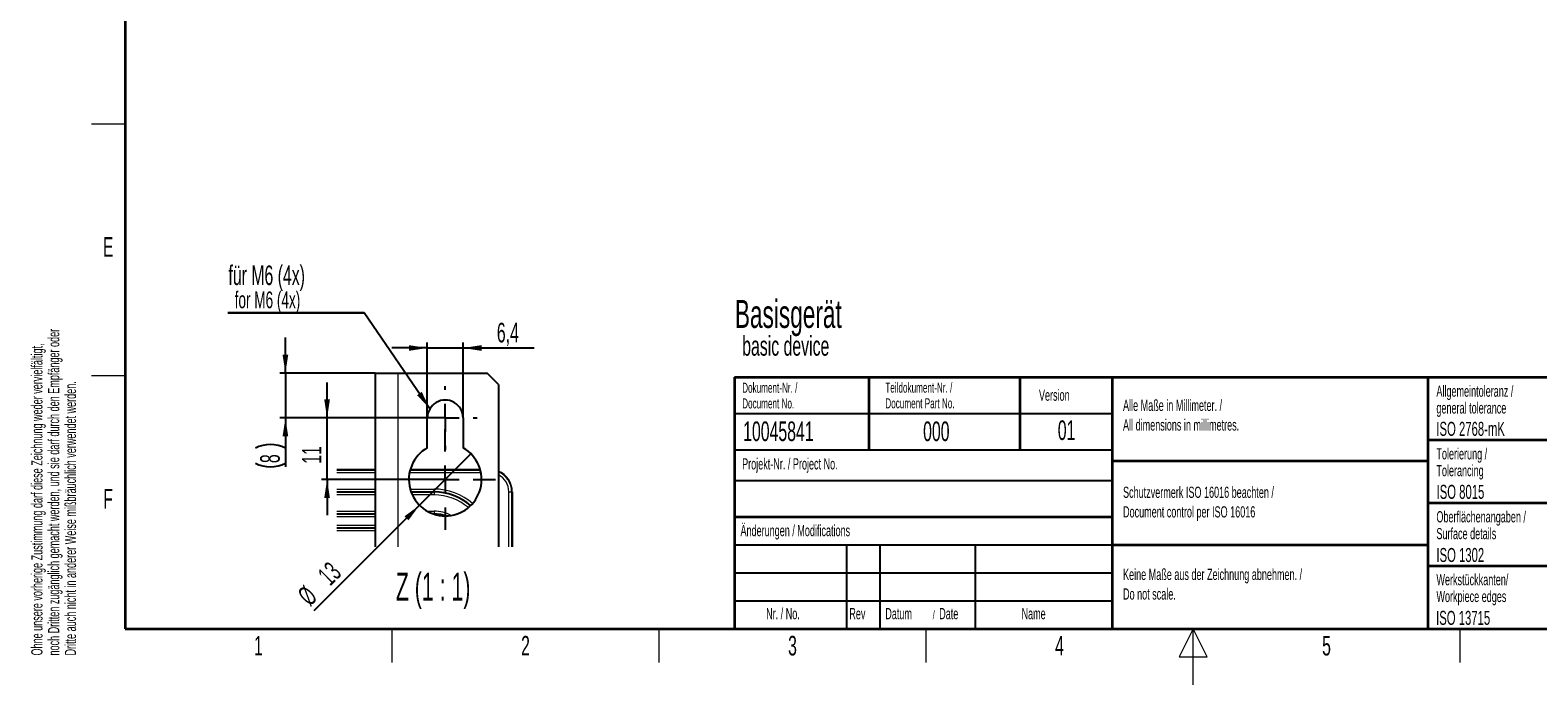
# Model space of a CAD drawing. Header units: millimetres. Extents: x 5 to 418, y 2 to 292.
# Tile 1 of 53: x 9 to 279, y 2 to 119. Entities that reach past the tile are written whole.
import ezdxf

# ---------------------------------------------------------------- set-up
doc = ezdxf.new("R2010")
doc.units = ezdxf.units.MM
doc.layers.add('SLD-0', color=7, linetype='Continuous')
doc.styles.add('SLDTEXTSTYLE0', font='TXT', dxfattribs={"width": 0.605})
doc.styles.add('SLDTEXTSTYLE2', font='TXT', dxfattribs={"width": 0.57})
doc.dimstyles.new('SLDDIMSTYLE3', dxfattribs={"dimtxt": 3.5, "dimasz": 3.302, "dimexe": 0, "dimexo": 0.0625, "dimgap": 0.875, "dimtad": 1, "dimrnd": 1e-09, "dimzin": 12, "dimdsep": 46, "dimtxsty": 'SLDTEXTSTYLE0', "dimsah": 1, "dimcen": 0.09, "dimadec": 0, "dimazin": 3, "dimtfac": 1, "dimtmove": 0, "dimatfit": 0, "dimfxl": 1, "dimfrac": 2, "dimtolj": 1, "dimtzin": 12, "dimarcsym": 0})
doc.dimstyles.new('SLDDIMSTYLE4', dxfattribs={"dimtxt": 3.5, "dimasz": 3.302, "dimexe": 0, "dimexo": 0.0625, "dimgap": 0.875, "dimtad": 1, "dimrnd": 1e-09, "dimzin": 12, "dimdsep": 46, "dimtxsty": 'SLDTEXTSTYLE0', "dimblk1": 'NONE', "dimsah": 1, "dimcen": 0, "dimadec": 0, "dimazin": 3, "dimtfac": 1, "dimtmove": 0, "dimatfit": 3, "dimldrblk": 'NONE', "dimfxl": 1, "dimfrac": 2, "dimtolj": 1, "dimtzin": 12, "dimarcsym": 0})

# ---------------------------------------------------------------- blocks, each defined once
blk = doc.blocks.new('SW_NOTE_0')
at = {"layer": 'SLD-0', "color": 0, "attachment_point": 1, "style": 'SLDTEXTSTYLE0'}
for s, insert, char_height in [('Basisgerät', (0, 6.45), 5), ('basic device', (1.31, -0.02), 3.5)]:
    blk.add_mtext(s, dxfattribs=dict(at, insert=insert, char_height=char_height))
blk = doc.blocks.new('SW_NOTE_0_2')
at = {"layer": 'SLD-0', "color": 0, "char_height": 2, "attachment_point": 1, "rotation": 90, "style": 'SLDTEXTSTYLE0'}
for s, insert in [('noch Dritten zugänglich gemacht werden, und sie darf durch den Empfänger oder', (0.42, 0)), ('Ohne unsere vorherige Zustimmung darf diese Zeichnung weder vervielfältigt,', (-2.58, 0)), ('Dritte auch nicht in anderer Weise mißbräuchlich verwendet werden.', (3.42, 0))]:
    blk.add_mtext(s, dxfattribs=dict(at, insert=insert))
blk = doc.blocks.new('SW_NOTE_0_3')
at = {"layer": 'SLD-0', "color": 0, "attachment_point": 1, "style": 'SLDTEXTSTYLE0'}
for s, insert, char_height in [('Datum', (0, 2.58), 2), ('/', (8.48, 2.08), 1.5), ('Date', (9.64, 2.58), 2)]:
    blk.add_mtext(s, dxfattribs=dict(at, insert=insert, char_height=char_height))
blk = doc.blocks.new('SW_NOTE_0_4')
at = {"layer": 'SLD-0', "color": 0, "char_height": 2, "attachment_point": 1, "style": 'SLDTEXTSTYLE0'}
for s, insert in [('Alle Maße in Millimeter. /', (0, 2.58)), ('All dimensions in millimetres.', (0, -0.92))]:
    blk.add_mtext(s, dxfattribs=dict(at, insert=insert))
blk = doc.blocks.new('SW_NOTE_0_5')
at = {"layer": 'SLD-0', "color": 0, "char_height": 1.8, "attachment_point": 1, "style": 'SLDTEXTSTYLE0'}
for s, insert in [('Teildokument-Nr. /', (0, 2.32)), ('Document Part No.', (0, -0.48))]:
    blk.add_mtext(s, dxfattribs=dict(at, insert=insert))
blk = doc.blocks.new('SW_NOTE_0_6')
at = {"layer": 'SLD-0', "color": 0, "char_height": 1.8, "attachment_point": 1, "style": 'SLDTEXTSTYLE0'}
for s, insert in [('Dokument-Nr. /', (0, 2.32)), ('Document No.', (0, -0.48))]:
    blk.add_mtext(s, dxfattribs=dict(at, insert=insert))
blk = doc.blocks.new('SW_NOTE_0_7')
at = {"layer": 'SLD-0', "color": 0, "char_height": 2, "attachment_point": 1, "style": 'SLDTEXTSTYLE0'}
for s, insert in [('Keine Maße aus der Zeichnung abnehmen. /', (0, 2.58)), ('Do not scale.', (0, -0.92))]:
    blk.add_mtext(s, dxfattribs=dict(at, insert=insert))
blk = doc.blocks.new('SW_NOTE_0_8')
at = {"layer": 'SLD-0', "color": 0, "char_height": 2, "attachment_point": 1, "style": 'SLDTEXTSTYLE0'}
for s, insert in [('Schutzvermerk ISO 16016 beachten /', (0, 2.58)), ('Document control per ISO 16016', (0, -0.92))]:
    blk.add_mtext(s, dxfattribs=dict(at, insert=insert))
blk = doc.blocks.new('SW_NOTE_0_9')
at = {"layer": 'SLD-0', "color": 0, "char_height": 2, "attachment_point": 1, "style": 'SLDTEXTSTYLE0'}
for s, insert in [('Werkstückkanten/', (0, 2.58)), ('Workpiece edges', (0, -0.42))]:
    blk.add_mtext(s, dxfattribs=dict(at, insert=insert))
blk = doc.blocks.new('SW_NOTE_0_10')
at = {"layer": 'SLD-0', "color": 0, "char_height": 2, "attachment_point": 1, "style": 'SLDTEXTSTYLE0'}
for s, insert in [('Oberflächenangaben /', (0, 2.58)), ('Surface details', (0, -0.42))]:
    blk.add_mtext(s, dxfattribs=dict(at, insert=insert))
blk = doc.blocks.new('SW_NOTE_0_11')
at = {"layer": 'SLD-0', "color": 0, "char_height": 2, "attachment_point": 1, "style": 'SLDTEXTSTYLE0'}
for s, insert in [('Tolerierung /', (0, 2.58)), ('Tolerancing', (0, -0.42))]:
    blk.add_mtext(s, dxfattribs=dict(at, insert=insert))
blk = doc.blocks.new('SW_NOTE_0_12')
at = {"layer": 'SLD-0', "color": 0, "char_height": 2, "attachment_point": 1, "style": 'SLDTEXTSTYLE0'}
for s, insert in [('Allgemeintoleranz /', (0, 2.58)), ('general tolerance', (0, -0.42))]:
    blk.add_mtext(s, dxfattribs=dict(at, insert=insert))
blk = doc.blocks.new('_D_9')
at = {"layer": 'SLD-0', "color": 7}
for p, q in [((80.05, 62.19), (73.7, 62.19)), ((80.05, 49.69), (80.05, 63.19)), ((80.05, 62.19), (86.45, 62.19)), ((86.45, 49.69), (86.45, 63.19)), ((86.45, 62.19), (99.17, 62.19))]:
    blk.add_line(p, q, dxfattribs=at)
for points in [[(80.05, 62.19), (76.75, 62.7), (76.75, 61.68)], [(86.45, 62.19), (89.75, 61.68), (89.75, 62.7)]]:
    blk.add_solid(points, dxfattribs=at)
at = {"layer": 'SLD-0', "color": 7, "insert": (92.48, 66.7), "char_height": 3.5, "attachment_point": 1, "style": 'SLDTEXTSTYLE0'}
blk.add_mtext('6,4', dxfattribs=at)
blk = doc.blocks.new('_D_10')
at = {"layer": 'SLD-0', "color": 7}
for q in [(87.85, 43.28), (59.76, 15.2)]:
    blk.add_line((78.65, 34.09), q, dxfattribs=at)
blk.add_solid([(78.65, 34.09), (75.96, 32.11), (76.68, 31.4)], dxfattribs=at)
at = {"layer": 'SLD-0', "color": 7, "char_height": 3.5, "attachment_point": 1, "rotation": 45, "style": 'SLDTEXTSTYLE0'}
for s, insert in [('13', (60.19, 22)), ('%%c', (56.58, 18.38))]:
    blk.add_mtext(s, dxfattribs=dict(at, insert=insert))
blk = doc.blocks.new('_None')
blk = doc.blocks.new('_D_11')
at = {"layer": 'SLD-0', "color": 7}
for p, q in [((62.12, 49.69), (62.12, 56.04)), ((83.25, 49.69), (61.12, 49.69)), ((62.12, 38.69), (62.12, 49.69)), ((83.25, 38.69), (61.12, 38.69)), ((62.12, 38.69), (62.12, 32.34))]:
    blk.add_line(p, q, dxfattribs=at)
for points in [[(62.12, 49.69), (62.63, 52.99), (61.61, 52.99)], [(62.12, 38.69), (61.61, 35.38), (62.63, 35.38)]]:
    blk.add_solid(points, dxfattribs=at)
at = {"layer": 'SLD-0', "color": 7, "insert": (57.61, 41.51), "char_height": 3.5, "attachment_point": 1, "rotation": 90, "style": 'SLDTEXTSTYLE0'}
blk.add_mtext('11', dxfattribs=at)
blk = doc.blocks.new('_D_12')
at = {"layer": 'SLD-0', "color": 7}
for p, q in [((54.67, 57.69), (54.67, 64.04)), ((70.75, 57.69), (53.67, 57.69)), ((54.67, 57.69), (54.67, 49.69)), ((83.25, 49.69), (53.67, 49.69)), ((54.67, 49.69), (54.67, 40.98))]:
    blk.add_line(p, q, dxfattribs=at)
for centre, start, end in [((51.98, 38.92), 63.4349, 116.5651), ((51.98, 46.99), 243.4349, 296.5651)]:
    blk.add_arc(centre, 6.01, start, end, dxfattribs=at)
for points in [[(54.67, 57.69), (55.18, 60.99), (54.16, 60.99)], [(54.67, 49.69), (54.16, 46.38), (55.18, 46.38)]]:
    blk.add_solid(points, dxfattribs=at)
at = {"layer": 'SLD-0', "color": 7, "insert": (50.16, 41.62), "char_height": 3.5, "attachment_point": 1, "rotation": 90, "style": 'SLDTEXTSTYLE0'}
blk.add_mtext('8', dxfattribs=at)
blk = doc.blocks.new('SW_NOTE_0_18')
at = {"layer": 'SLD-0', "color": 0}
for p, q in [((-0.12, -3.95), (24.26, -3.95)), ((24.26, -3.95), (-0.12, -3.95)), ((-0.12, -3.95), (24.26, -3.95)), ((24.26, -3.95), (-0.12, -3.95)), ((-0.12, -3.95), (24.26, -3.95)), ((24.26, -3.95), (-0.12, -3.95))]:
    blk.add_line(p, q, dxfattribs=at)
at = {"layer": 'SLD-0', "color": 0, "attachment_point": 1, "style": 'SLDTEXTSTYLE0'}
for s, insert, char_height in [('für M6 (4x)', (0, 4.51), 3.5), ('for M6 (4x)', (1.12, -0.14), 3)]:
    blk.add_mtext(s, dxfattribs=dict(at, insert=insert, char_height=char_height))
blk = doc.blocks.new('SW_CENTERMARKSYMBOL_6')
at = {"layer": 'SLD-0', "color": 0}
for p, q in [((0, 5), (0, 5.7)), ((-5, 0), (-5.7, 0)), ((0, 0), (-2.5, 0)), ((0, 0), (0, 2.5)), ((0, 0), (0, -2.5)), ((0, 0), (2.5, 0)), ((5, 0), (5.7, 0)), ((0, -5), (0, -5.7))]:
    blk.add_line(p, q, dxfattribs=at)
blk = doc.blocks.new('SW_CENTERMARKSYMBOL_7')
at = {"layer": 'SLD-0', "color": 0}
for p, q in [((0, 5), (0, 9)), ((-5, 0), (-9, 0)), ((0, 0), (-2.5, 0)), ((0, 0), (0, 2.5)), ((0, 0), (0, -2.5)), ((0, 0), (2.5, 0)), ((5, 0), (9, 0)), ((0, -5), (0, -9))]:
    blk.add_line(p, q, dxfattribs=at)

msp = doc.modelspace()

# ---------------------------------------------------------------- linework, layer by layer
at = {"color": 7, "linetype": 'Continuous', "lineweight": 25}
for p, q in [((70.7491, 57.6858), (70.7491, 26.6662)), ((70.7491, 57.6858), (74.7491, 57.6858)), ((74.7491, 57.6858), (90.7491, 57.6858)), ((92.7491, 55.6858), (90.7491, 57.6858)), ((92.7491, 55.6858), (92.7491, 26.6662)), ((80.0491, 44.3436), (80.0491, 49.6858)), ((86.4491, 49.6858), (86.4491, 44.3436)), ((63.8619, 40.4857), (70.7491, 40.4857)), ((77.0032, 40.4857), (89.4949, 40.4857)), ((95.2489, 36.4858), (95.2489, 26.6662))]:
    msp.add_line(p, q, dxfattribs=at)
at = {"color": 7, "linetype": 'Continuous', "lineweight": 18}
for p, q in [((74.7491, 57.6858), (74.7491, 26.6662)), ((70.7491, 40.4857), (63.8619, 40.4857)), ((89.4949, 40.4857), (77.0032, 40.4857)), ((63.8619, 40.3635), (70.7491, 40.3635)), ((70.7491, 39.8636), (63.8619, 39.8636)), ((89.6415, 39.8636), (76.8567, 39.8636)), ((76.9693, 40.3635), (89.5288, 40.3635)), ((63.8619, 36.9772), (70.7491, 36.9772)), ((70.7491, 36.4773), (63.8619, 36.4773)), ((63.8619, 36.4333), (70.7491, 36.4333)), ((70.7491, 35.9334), (63.8619, 35.9334)), ((76.9777, 36.9772), (81.2491, 36.9772)), ((81.2491, 36.4773), (77.1358, 36.4773)), ((77.1518, 36.4333), (81.2491, 36.4333)), ((81.2491, 35.9334), (77.3606, 35.9334)), ((81.2491, 36.4773), (81.2491, 36.9772)), ((81.2491, 36.4333), (81.2491, 36.4773)), ((81.2491, 36.4333), (81.2491, 35.9334)), ((94.6268, 26.6662), (94.6268, 36.4858)), ((94.6268, 36.4858), (95.1267, 36.4858)), ((95.1267, 36.4858), (95.1267, 26.6662)), ((95.2489, 36.4858), (95.1267, 36.4858)), ((95.2489, 26.6662), (95.2489, 36.4858)), ((95.249, 36.4858), (95.2489, 36.4858)), ((63.8619, 33.0383), (70.7491, 33.0383)), ((70.7491, 32.5384), (63.8619, 32.5384)), ((63.8619, 32.4944), (70.7491, 32.4944)), ((80.0311, 33.0383), (81.2491, 33.0383)), ((81.2491, 32.5384), (81.1376, 32.5384)), ((81.2491, 33.0383), (81.2491, 32.5384)), ((81.2491, 32.5384), (81.2491, 32.5012)), ((70.7491, 31.9945), (63.8619, 31.9945)), ((63.8619, 30.547), (70.7491, 30.547)), ((70.7491, 30.0471), (63.8619, 30.0471)), ((63.8619, 29.9944), (70.7491, 29.9944)), ((70.7491, 29.4945), (63.8619, 29.4945))]:
    msp.add_line(p, q, dxfattribs=at)
at = {"color": 7, "linetype": 'Continuous', "lineweight": 25, "flags": 128}
msp.add_lwpolyline([(83.2842, 32.1859), (82.4299, 32.4221), (81.2491, 32.5384)], dxfattribs=at)
at = {"color": 7, "linetype": 'Continuous', "lineweight": 18, "flags": 128}
msp.add_lwpolyline([(81.2491, 32.4944), (82.4213, 32.379), (83.1475, 32.1866)], dxfattribs=at)
at = {"color": 7, "linetype": 'Continuous', "lineweight": 25}
for centre, radius, start, end in [((83.2491, 49.6859), 3.2, 359.999926, 180.000074), ((83.2491, 38.6858), 6.5, 119.492357, 60.507643), ((81.2491, 26.4859), 9.9914, 49.091727, 90.000196)]:
    msp.add_arc(centre, radius, start, end, dxfattribs=at)
at = {"color": 7, "linetype": 'Continuous', "lineweight": 18}
for centre, radius, start, end in [((91.2491, 36.4858), 3.9998, 0.000081, 67.974807), ((91.249, 36.4858), 3.8777, 0.000274, 67.242223), ((91.2491, 36.4859), 3.3777, 359.999957, 63.63525), ((81.249, 26.4858), 10.4914, 48.970273, 89.999878), ((81.2491, 26.4858), 9.9475, 49.113727, 90.000024), ((81.2491, 26.486), 9.4474, 49.506575, 90.000257), ((81.2491, 26.4859), 6.5524, 62.060171, 90.000211)]:
    msp.add_arc(centre, radius, start, end, dxfattribs=at)
at = {"layer": 'SLD-0', "lineweight": 35}
for p, q in [((26, 282.5), (26, 12)), ((135, 57), (408, 57)), ((135, 57), (135, 12)), ((159, 57), (159, 44)), ((186, 57), (186, 44)), ((202.5, 57), (202.5, 12)), ((259, 57), (259, 12)), ((259, 45.75), (288, 45.75)), ((202.5, 42), (259, 42)), ((259, 34.5), (288, 34.5)), ((135, 32), (202.5, 32)), ((202.5, 27), (259, 27)), ((259, 23.25), (288, 23.25)), ((26, 12), (408, 12)), ((135, 12), (408, 12))]:
    msp.add_line(p, q, dxfattribs=at)
at = {"layer": 'SLD-0', "lineweight": 18}
for p, q in [((20, 102.25), (26, 102.25)), ((20, 57.25), (26, 57.25)), ((73.75, 6), (73.75, 12)), ((121.5, 6), (121.5, 12)), ((169.25, 6), (169.25, 12)), ((217, 12), (214.5, 7)), ((217, 2), (217, 12)), ((219.5, 7), (217, 12)), ((264.75, 6), (264.75, 12)), ((214.5, 7), (219.5, 7))]:
    msp.add_line(p, q, dxfattribs=at)
at = {"layer": 'SLD-0', "color": 7}
msp.add_line((80.5045, 51.3312), (68.7419, 68.4825), dxfattribs=at)
at = {"layer": 'SLD-0'}
for p, q in [((135, 50.5), (202.5, 50.5)), ((135, 38.5), (202.5, 38.5)), ((135, 27), (202.5, 27)), ((155, 27), (155, 12)), ((161, 27), (161, 12)), ((178, 27), (178, 12)), ((135, 22), (202.5, 22)), ((135, 17), (202.5, 17))]:
    msp.add_line(p, q, dxfattribs=at)
at = {"layer": 'SLD-0', "lineweight": 25}
msp.add_line((135, 44), (202.5, 44), dxfattribs=at)
at = {"layer": 'SLD-0', "color": 7}
msp.add_solid([(80.5045, 51.3312), (79.0559, 54.3417), (78.218, 53.767)], dxfattribs=at)

# ---------------------------------------------------------------- block references
at = {"layer": 'SLD-0'}
for name, p in [('SW_NOTE_0_2', (11.808, 7.2381)), ('SW_NOTE_0_6', (136.354, 53.6688)), ('SW_NOTE_0_5', (161.9554, 53.687)), ('SW_NOTE_0_12', (260.5044, 52.9003)), ('SW_NOTE_0_4', (204.464, 50.3607)), ('SW_NOTE_0_11', (260.5023, 41.7004)), ('SW_NOTE_0_8', (204.464, 34.8277)), ('SW_NOTE_0_10', (260.5028, 30.4451)), ('SW_NOTE_0_7', (204.464, 20.1509)), ('SW_NOTE_0_9', (260.5091, 19.2125)), ('SW_NOTE_0_3', (161.9462, 13.1463))]:
    msp.add_blockref(name, p, dxfattribs=at)
at = {"layer": 'SLD-0', "color": 7}
for name, p in [('SW_NOTE_0_18', (44.4774, 72.4352)), ('SW_NOTE_0', (135.0488, 64.3332)), ('SW_CENTERMARKSYMBOL_6', (83.2491, 49.6858)), ('SW_CENTERMARKSYMBOL_7', (83.2491, 38.6858))]:
    msp.add_blockref(name, p, dxfattribs=at)

# ---------------------------------------------------------------- texts
at = {"layer": 'SLD-0'}
for s, insert, char_height, attachment_point, style in [('E', (22.9816, 82.0011), 3.5, 2, 'SLDTEXTSTYLE0'), ('Version', (189.4285, 54.7601), 2, 1, 'SLDTEXTSTYLE0'), ('10045841', (136.5297, 49.0581), 3.5, 1, 'SLDTEXTSTYLE0'), ('000', (168.711, 49.0581), 3.5, 1, 'SLDTEXTSTYLE0'), ('01', (194.3683, 49.2527), 3.5, 2, 'SLDTEXTSTYLE0'), ('ISO 2768-mK', (260.4941, 48.9932), 2.5, 1, 'SLDTEXTSTYLE0'), ('Projekt-Nr. / Project No.', (136.3454, 42.4834), 2, 1, 'SLDTEXTSTYLE0'), ('ISO 8015', (260.5278, 37.733), 2.5, 1, 'SLDTEXTSTYLE0'), ('F', (22.9536, 37.0011), 3.5, 2, 'SLDTEXTSTYLE0'), ('Änderungen / Modifications', (136.0531, 30.5619), 2, 1, 'SLDTEXTSTYLE0'), ('ISO 1302', (260.5038, 26.453), 2.5, 1, 'SLDTEXTSTYLE0'), ('Z (1 : 1)', (81.0873, 22.0375), 5, 2, 'SLDTEXTSTYLE2'), ('Nr. / No.', (140.6365, 15.7244), 2, 1, 'SLDTEXTSTYLE0'), ('Rev', (155.5183, 15.7244), 2, 1, 'SLDTEXTSTYLE0'), ('Name', (186.3108, 15.729), 2, 1, 'SLDTEXTSTYLE0'), ('ISO 13715', (260.4473, 15.216), 2.5, 1, 'SLDTEXTSTYLE0'), ('2', (97.6027, 10.743), 3.5, 2, 'SLDTEXTSTYLE0'), ('3', (145.3527, 10.743), 3.5, 2, 'SLDTEXTSTYLE0'), ('1', (49.8527, 10.743), 3.5, 2, 'SLDTEXTSTYLE0'), ('4', (193.1027, 10.743), 3.5, 2, 'SLDTEXTSTYLE0'), ('5', (240.8527, 10.743), 3.5, 2, 'SLDTEXTSTYLE0')]:
    msp.add_mtext(s, dxfattribs=dict(at, insert=insert, char_height=char_height, attachment_point=attachment_point, style=style))

# ---------------------------------------------------------------- dimensions: what is measured, and where the dimension line sits
at = {"layer": 'SLD-0', "color": 7}
dim = msp.add_linear_dim(base=(86.4491, 62.1923), p1=(80.0491, 49.6858), p2=(86.4491, 49.6858), dimstyle='SLDDIMSTYLE3', dxfattribs=at)
dim.commit()
dim.dimension.update_dxf_attribs({"geometry": '_D_9', "text_midpoint": (95.8245, 62.1923), "dimtype": 160})
dim = msp.add_linear_dim(base=(54.6682, 49.6858), p1=(70.7491, 57.6858), p2=(83.2491, 49.6858), angle=90, text='(<>)', dimstyle='SLDDIMSTYLE3', dxfattribs=at)
dim.commit()
dim.dimension.update_dxf_attribs({"geometry": '_D_12', "text_midpoint": (54.6682, 42.9545), "dimtype": 160})
dim = msp.add_linear_dim(base=(62.1191, 49.6858), p1=(83.2491, 38.6858), p2=(83.2491, 49.6858), angle=90, dimstyle='SLDDIMSTYLE3', dxfattribs=at)
dim.commit()
dim.dimension.update_dxf_attribs({"geometry": '_D_11', "text_midpoint": (62.1191, 44.1858), "dimtype": 160})
dim = msp.add_diameter_dim_2p(p1=(87.8453, 43.282), p2=(78.6529, 34.0897), dimstyle='SLDDIMSTYLE4', dxfattribs=at)
dim.commit()
dim.dimension.update_dxf_attribs({"geometry": '_D_10', "text_midpoint": (63.3633, 18.8001), "dimtype": 163})

doc.saveas('drawing.dxf')
